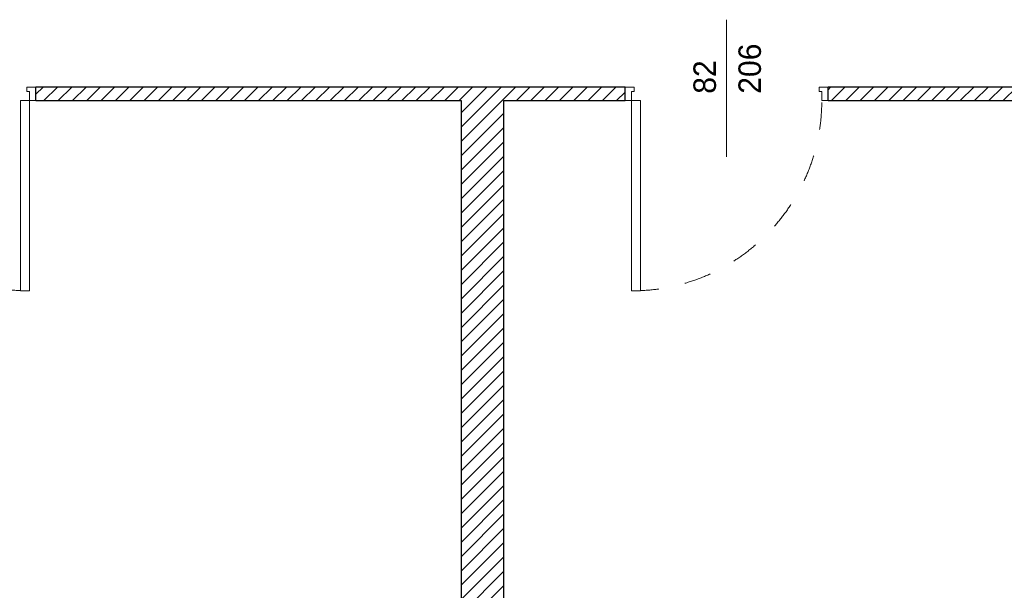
# Model space of a CAD drawing. Header units: millimetres. Extents: x 172139 to 266886, y 89525 to 138225.
# Tile 12 of 72: x 186172 to 190548, y 109390 to 111927. Entities that reach past the tile are written whole.
import ezdxf
from ezdxf.enums import TextEntityAlignment as Align

# ---------------------------------------------------------------- set-up
doc = ezdxf.new("R2010")
doc.units = ezdxf.units.MM
doc.header["$MEASUREMENT"] = 0
doc.linetypes.add('Przerywana', pattern=[240, 120, -120])
for name, color, linetype in [('Drzwi ArchiCAD', 7, 'Continuous'), ('KR_INW', 7, 'Continuous'), ('Znaczniki drzwi ArchiCADa', 7, 'Continuous')]:
    doc.layers.add(name, color=color, linetype=linetype)
for name, color, linetype, lineweight in [('Drzwi ArchiCAD_Nr_pióra__1', 7, 'Continuous', 13), ('Drzwi ArchiCAD_Nr_pióra__27', 7, 'Continuous', 25), ('KR_INW_Nr_pióra__101', 252, 'Continuous', 5), ('KR_INW_Nr_pióra__27', 7, 'Continuous', 25), ('Znaczniki drzwi ArchiCADa_Nr_pióra__7', 7, 'Continuous', 13)]:
    doc.layers.add(name, color=color, linetype=linetype, lineweight=lineweight)
doc.layers.add('Znaczniki drzwi ArchiCADa_Nr_pióra__20', color=7, linetype='Continuous', lineweight=13, true_color=0xb00000)
doc.styles.add('GENERATED_STYLE_1', font='txt')
pattern_1 = [(45, (0, 0), (-31.819804, 31.819804), [])]

# ---------------------------------------------------------------- blocks, each defined once
blk = doc.blocks.new('Drzwi 19_32')
at = {"layer": 'Drzwi ArchiCAD_Nr_pióra__1', "linetype": 'Continuous'}
for p, q in [((382.9, 0), (382.9, 845.7)), ((382.9, 845.7), (422.9, 845.7)), ((422.9, 845.7), (422.9, 0)), ((-422.9, 0), (-450.9, 0)), ((-450.9, 0), (-450.9, -60)), ((-422.9, -40), (-422.9, 0)), ((422.9, 0), (382.9, 0)), ((450.9, 0), (422.9, 0)), ((422.9, 0), (422.9, -40)), ((450.9, -60), (450.9, 0)), ((-410.9, -40), (-422.9, -40)), ((-410.9, -60), (-410.9, -40)), ((422.9, -40), (410.9, -40)), ((410.9, -40), (410.9, -60)), ((-450.9, -60), (-410.9, -60)), ((410.9, -60), (450.9, -60))]:
    blk.add_line(p, q, dxfattribs=at)
at = {"layer": 'Drzwi ArchiCAD_Nr_pióra__1', "linetype": 'Przerywana'}
blk.add_arc((422.9, 0), 845.7, 90, 180, dxfattribs=at)
at = {"layer": 'Drzwi ArchiCAD_Nr_pióra__27', "linetype": 'Continuous'}
for p, q in [((-450.9, 0), (-450.9, -60)), ((450.9, 0), (450.9, -60))]:
    blk.add_line(p, q, dxfattribs=at)
blk = doc.blocks.new('Znacznik Wym 19_19')
at = {"layer": 'Znaczniki drzwi ArchiCADa_Nr_pióra__20', "linetype": 'Continuous'}
blk.add_line((0, 250), (0, -360), dxfattribs=at)
at = {"layer": 'Znaczniki drzwi ArchiCADa_Nr_pióra__7', "style": 'GENERATED_STYLE_1'}
for tag, p in [('AC_MarkerText_2', (-17.6, -97.3)), ('AC_MarkerText_3', (182.4, -161.3))]:
    blk.add_attdef(tag, text='', height=100, rotation=90, dxfattribs=at).set_placement(p, align=Align.BOTTOM_LEFT)
blk = doc.blocks.new('Ściana_96', base_point=(191658.5, 111626.6))
at = {"layer": 'KR_INW_Nr_pióra__101', "linetype": 'Continuous'}
h = blk.add_hatch(dxfattribs=at)
h.set_pattern_fill('Cegła_licówka', color=256, style=0, pattern_type=2)
h.set_pattern_definition(pattern_1)
h.paths.add_polyline_path([(186244, 111626.6), (186244, 111566.6), (188863.1, 111566.6), (188863.1, 111626.6)])
h = blk.add_hatch(dxfattribs=at)
h.set_pattern_fill('Cegła_licówka', color=256, style=0, pattern_type=2)
h.set_pattern_definition(pattern_1)
h.paths.add_polyline_path([(189764.8, 111626.6), (189764.8, 111566.6), (191658.5, 111566.6), (191658.5, 111626.6)])
at = {"layer": 'KR_INW_Nr_pióra__27', "linetype": 'Continuous'}
for p, q in [((186244, 111566.6), (186244, 111626.6)), ((188863.1, 111566.6), (188863.1, 111626.6)), ((189764.8, 111566.6), (189764.8, 111626.6))]:
    blk.add_line(p, q, dxfattribs=at)
at = {"layer": 'KR_INW_Nr_pióra__27', "linetype": 'Continuous', "flags": 128}
for points in [[(188863.1, 111626.6), (186244, 111626.6)], [(191658.5, 111626.6), (189764.8, 111626.6)], [(186244, 111566.6), (188134, 111566.6)], [(188324, 111566.6), (188863.1, 111566.6)], [(189764.8, 111566.6), (191658.5, 111566.6)]]:
    blk.add_lwpolyline(points, dxfattribs=at)
at = {"layer": 'Drzwi ArchiCAD', "linetype": 'Continuous', "xscale": -1, "zscale": 1000, "rotation": 180}
blk.add_blockref('Drzwi 19_32', (185793.1, 111566.6), dxfattribs=at)
at = {"layer": 'Drzwi ArchiCAD', "linetype": 'Continuous', "zscale": 1000, "rotation": 180}
blk.add_blockref('Drzwi 19_32', (189313.9, 111566.6), dxfattribs=at)
at = {"layer": 'Znaczniki drzwi ArchiCADa', "color": 14, "lineweight": 13, "true_color": 0xb00000}
ref = blk.add_blockref('Znacznik Wym 19_19', (189313.9, 111566.6), dxfattribs=dict(at, rotation=180))
ref.add_attrib('AC_MarkerText_2', '82', dxfattribs={"layer": 'Znaczniki drzwi ArchiCADa_Nr_pióra__7', "color": 7, "height": 100, "rotation": 90, "style": 'GENERATED_STYLE_1'}).set_placement((189296.3, 111597.3), align=Align.BOTTOM_LEFT)
ref.add_attrib('AC_MarkerText_3', '206', dxfattribs={"layer": 'Znaczniki drzwi ArchiCADa_Nr_pióra__7', "color": 7, "height": 100, "rotation": 90, "style": 'GENERATED_STYLE_1'}).set_placement((189496.3, 111597.3), align=Align.BOTTOM_LEFT)
blk = doc.blocks.new('Ściana_99', base_point=(188134, 111626.6))
at = {"layer": 'KR_INW_Nr_pióra__101', "linetype": 'Continuous'}
h = blk.add_hatch(dxfattribs=at)
h.set_pattern_fill('Cegła_licówka', color=256, style=0, pattern_type=2)
h.set_pattern_definition(pattern_1)
h.paths.add_polyline_path([(188134, 111566.6), (188134, 107385.1), (188324, 107385.1), (188324, 111566.6)])
at = {"layer": 'KR_INW_Nr_pióra__27', "linetype": 'Continuous', "flags": 128}
for points in [[(188134, 111566.6), (188134, 107385.1)], [(188324, 107385.1), (188324, 111566.6)]]:
    blk.add_lwpolyline(points, dxfattribs=at)

msp = doc.modelspace()

# ---------------------------------------------------------------- block references
at = {"layer": 'KR_INW'}
for name, p in [('Ściana_96', (191658.5, 111626.6)), ('Ściana_99', (188134, 111626.6))]:
    msp.add_blockref(name, p, dxfattribs=at)

doc.saveas('drawing.dxf')
